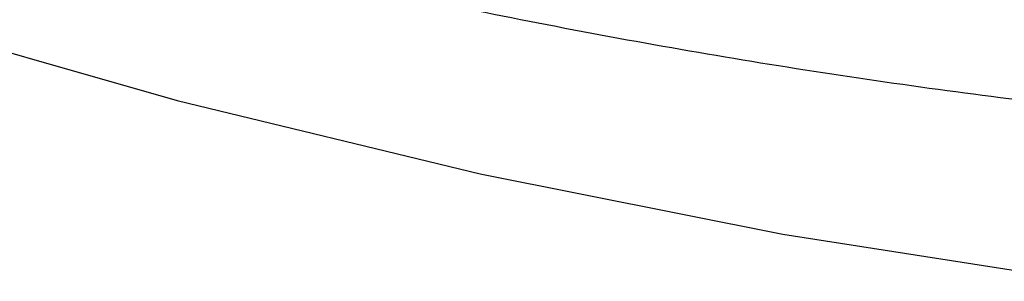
# Paper-space layout '_Trimétrica' of a CAD drawing. Header units: millimetres. Extents: x -779 to 439, y -976 to 228.
# Tile 80 of 186: x -338.72 to -315.75, y -689.47 to -683.36. Entities that reach past the tile are written whole.
import ezdxf

# ---------------------------------------------------------------- set-up
doc = ezdxf.new("R2010")
doc.units = ezdxf.units.MM

psp = doc.layouts.new('_Trimétrica')

# ---------------------------------------------------------------- linework, layer by layer
at = {"color": 7, "linetype": 'Continuous', "lineweight": 25, "flags": 128}
psp.add_lwpolyline([(-439.372, -620.437), (-433.859, -626.237), (-428.156, -631.848), (-422.273, -637.26), (-416.222, -642.462), (-410.014, -647.443), (-403.662, -652.194), (-397.178, -656.706), (-390.575, -660.969), (-383.866, -664.976), (-377.064, -668.718), (-370.182, -672.189), (-363.233, -675.381), (-356.232, -678.288), (-349.192, -680.904), (-342.127, -683.225), (-335.05, -685.246), (-327.976, -686.963), (-320.919, -688.372), (-313.891, -689.471)], dxfattribs=at)
at = {"color": 7, "linetype": 'Continuous', "lineweight": 25}
psp.add_open_spline([(-471.768, -569.565), (-471.18, -570.713), (-469.489, -574.01), (-466.509, -579.395), (-462.758, -585.682), (-458.774, -591.865), (-454.569, -597.936), (-450.15, -603.882), (-445.525, -609.694), (-440.701, -615.36), (-435.689, -620.872), (-430.497, -626.218), (-425.133, -631.39), (-419.608, -636.379), (-413.932, -641.174), (-408.113, -645.768), (-402.164, -650.153), (-396.094, -654.32), (-389.913, -658.261), (-383.634, -661.97), (-377.266, -665.439), (-370.822, -668.663), (-364.312, -671.634), (-357.749, -674.347), (-351.144, -676.797), (-344.509, -678.98), (-337.856, -680.889), (-331.196, -682.523), (-324.544, -683.877), (-317.91, -684.948), (-311.307, -685.734), (-304.747, -686.234), (-298.243, -686.446), (-291.807, -686.369), (-285.452, -686.004), (-279.189, -685.351), (-273.031, -684.413), (-266.989, -683.189), (-261.075, -681.685), (-255.3, -679.902), (-249.675, -677.845), (-244.21, -675.518), (-238.916, -672.925), (-233.799, -670.076), (-228.881, -666.961), (-224.918, -664.202), (-222.675, -662.392), (-221.932, -661.792)], degree=3, knots=[0, 0, 0, 0, 0.012178, 0.03497, 0.057762, 0.080554, 0.103345, 0.126136, 0.148927, 0.171718, 0.194508, 0.217299, 0.240091, 0.262884, 0.285678, 0.308474, 0.331271, 0.354071, 0.376872, 0.399676, 0.422482, 0.44529, 0.468099, 0.490909, 0.513719, 0.536527, 0.559333, 0.582135, 0.604931, 0.627718, 0.650494, 0.673256, 0.696001, 0.718726, 0.741427, 0.764102, 0.786746, 0.809357, 0.831933, 0.854471, 0.876971, 0.899433, 0.921857, 0.944246, 0.966602, 0.988931, 1, 1, 1, 1], dxfattribs=at)

doc.saveas('drawing.dxf')
